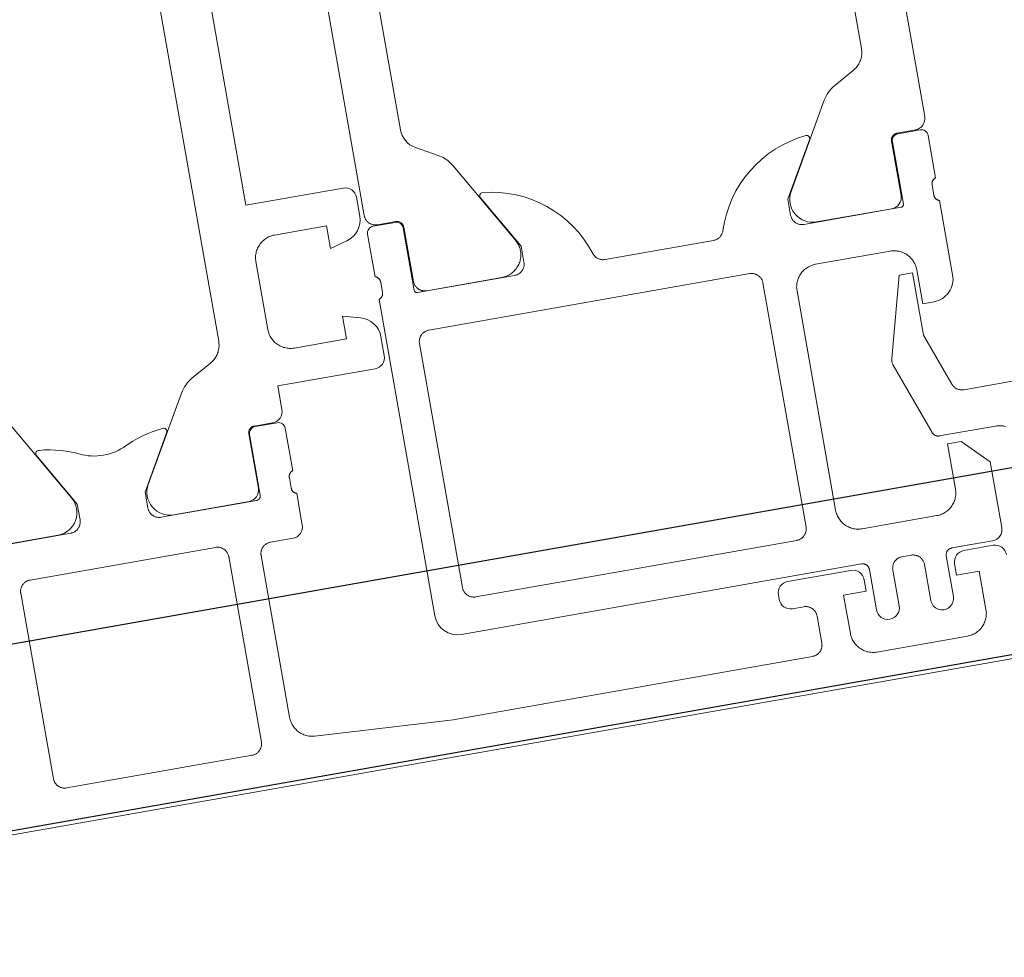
# Model space of a CAD drawing. Header units: metres. Extents: x 63115 to 703450, y -261936 to -53969.
# Tile 84 of 256: x 164026 to 164069, y -144009 to -143968. Entities that reach past the tile are written whole.
import ezdxf

# ---------------------------------------------------------------- set-up
doc = ezdxf.new("R2010")
doc.units = ezdxf.units.M
doc.layers.add('_01Hulplijnen', color=6, linetype='Continuous', plot=False)
for name, color, linetype in [('_02Binnenwanden', 2, 'Continuous'), ('_03-PROJECTION', 1, 'Continuous'), ('LAYER98', 7, 'Continuous')]:
    doc.layers.add(name, color=color, linetype=linetype)

# ---------------------------------------------------------------- blocks, each defined once
blk = doc.blocks.new('ruit_950x8')
at = {"layer": '_01Hulplijnen'}
blk.add_lwpolyline([(0, 0), (950, 0), (950, 8), (0, 8)], close=True, dxfattribs=at)
blk = doc.blocks.new('schuco ruit')
at = {"layer": 'LAYER98', "color": 7, "linetype": 'Continuous', "lineweight": 9}
for points in [[(49.85, 18.91), (49.85, 43.99)], [(74.65, 18.91), (74.65, 43.99)], [(52.05, 40.586), (52.05, 22.314)], [(72.45, 40.586), (72.45, 22.314)], [(49.15, 20.25), (44.85, 20.25), (44.85, 36.29)], [(42.651, 32.886), (42.65, 14.615)], [(72.45, 22.314), (72.449, 22.261), (72.444, 22.209), (72.437, 22.156), (72.427, 22.104), (72.415, 22.053), (72.4, 22.002), (72.382, 21.952), (72.362, 21.903), (72.338, 21.855), (72.313, 21.809), (72.285, 21.764), (72.254, 21.721), (72.222, 21.679), (72.187, 21.639), (72.151, 21.601), (72.112, 21.565), (72.071, 21.531), (72.029, 21.499), (71.985, 21.469), (71.939, 21.442)], [(52.56, 21.442), (53.474, 20.929)], [(71.939, 21.442), (71.026, 20.929)], [(53.474, 20.929), (53.543, 20.888), (53.61, 20.844), (53.674, 20.795), (53.736, 20.743), (53.794, 20.688), (53.85, 20.631), (53.902, 20.57), (53.952, 20.506), (53.997, 20.44), (54.039, 20.372)], [(54.039, 20.372), (56.153, 16.71)], [(70.46, 20.372), (68.347, 16.71)], [(49.65, 18.919), (49.65, 19.75)], [(50.35, 18.41), (50.323, 18.411), (50.295, 18.413), (50.269, 18.417), (50.243, 18.422), (50.216, 18.428), (50.19, 18.436), (50.165, 18.446), (50.14, 18.456), (50.116, 18.468), (50.092, 18.482), (50.069, 18.496), (50.047, 18.512), (50.026, 18.529), (50.006, 18.547), (49.987, 18.566), (49.969, 18.586), (49.952, 18.607), (49.936, 18.629), (49.921, 18.652), (49.908, 18.676), (49.896, 18.7), (49.885, 18.725), (49.876, 18.75), (49.868, 18.776), (49.862, 18.802), (49.856, 18.829), (49.853, 18.856), (49.85, 18.883), (49.85, 18.91)], [(44.85, 17.75), (44.851, 17.804), (44.856, 17.858), (44.863, 17.912), (44.874, 17.965), (44.886, 18.018), (44.902, 18.069), (44.92, 18.12), (44.942, 18.17), (44.966, 18.219), (44.993, 18.266), (45.022, 18.311), (45.053, 18.355), (45.087, 18.397), (45.124, 18.438), (45.162, 18.476), (45.203, 18.512), (45.245, 18.546), (45.289, 18.578), (45.334, 18.607), (45.381, 18.634), (45.43, 18.658), (45.48, 18.679), (45.531, 18.698), (45.583, 18.714), (45.635, 18.727), (45.688, 18.737), (45.742, 18.744), (45.795, 18.749), (45.85, 18.75)], [(45.85, 18.75), (48.15, 18.75), (48.15, 17.75), (48.908, 17.953)], [(54.968, 18.793), (56.35, 16.4), (56.35, 15.7)], [(68.15, 15.7), (68.15, 16.4), (69.532, 18.793)], [(49.85, 18.08), (49.85, 16.2)], [(51.129, 18.38), (50.15, 18.38)], [(51.161, 18.41), (50.35, 18.41)], [(51.43, 15.32), (51.43, 18.08)], [(51.459, 15.71), (51.46, 18.11)], [(73.04, 18.11), (73.04, 18.126), (73.042, 18.142), (73.043, 18.158), (73.046, 18.175), (73.05, 18.19), (73.055, 18.206), (73.061, 18.221), (73.067, 18.236), (73.075, 18.25), (73.083, 18.265), (73.091, 18.278), (73.101, 18.292), (73.111, 18.304), (73.122, 18.316), (73.133, 18.328), (73.145, 18.339), (73.158, 18.349), (73.171, 18.358), (73.185, 18.367), (73.199, 18.375), (73.213, 18.382), (73.228, 18.389), (73.244, 18.394), (73.259, 18.399), (73.275, 18.403), (73.291, 18.406), (73.307, 18.408), (73.324, 18.41), (73.339, 18.41)], [(73.04, 15.71), (73.04, 18.11)], [(73.07, 18.08), (73.07, 15.32)], [(73.339, 18.41), (74.15, 18.41)], [(74.35, 18.38), (73.37, 18.38)], [(74.65, 16.2), (74.65, 18.08)], [(44.85, 14.75), (44.85, 17.75)], [(56.153, 16.71), (56.178, 16.663), (56.202, 16.614), (56.222, 16.565), (56.24, 16.514), (56.254, 16.462), (56.267, 16.41), (56.276, 16.357), (56.283, 16.304), (56.286, 16.25), (56.287, 16.197), (56.285, 16.143), (56.28, 16.089), (56.272, 16.036), (56.261, 15.984), (56.248, 15.932), (56.231, 15.881), (56.212, 15.83), (56.19, 15.781), (56.166, 15.733), (56.139, 15.687), (56.11, 15.642), (56.079, 15.599), (56.044, 15.557), (56.008, 15.517), (55.97, 15.479), (55.929, 15.444), (55.887, 15.411), (55.844, 15.379), (55.798, 15.351), (55.751, 15.324), (55.704, 15.301), (55.654, 15.28), (55.604, 15.261), (55.552, 15.246), (55.5, 15.233), (55.448, 15.223), (55.394, 15.216), (55.34, 15.211), (55.287, 15.21)], [(49.85, 16.2), (49.865, 16.195), (49.878, 16.19), (49.892, 16.184), (49.906, 16.177), (49.918, 16.169), (49.931, 16.161), (49.944, 16.152), (49.956, 16.142), (49.966, 16.132), (49.977, 16.121), (49.987, 16.109), (49.996, 16.097), (50.004, 16.085), (50.012, 16.072), (50.02, 16.059), (50.026, 16.045), (50.032, 16.031), (50.037, 16.016), (50.042, 16.002), (50.044, 15.987), (50.047, 15.972), (50.048, 15.957), (50.049, 15.942), (50.05, 15.927)], [(50.05, 15.927), (50.05, 15.473)], [(74.45, 15.927), (74.45, 15.942), (74.451, 15.957), (74.453, 15.972), (74.456, 15.987), (74.458, 16.002), (74.462, 16.016), (74.467, 16.031), (74.473, 16.045), (74.48, 16.059), (74.487, 16.072), (74.495, 16.085), (74.503, 16.097), (74.513, 16.109), (74.523, 16.121), (74.534, 16.132), (74.544, 16.142), (74.556, 16.152), (74.568, 16.161), (74.581, 16.169), (74.594, 16.177), (74.608, 16.184), (74.622, 16.19), (74.635, 16.195), (74.65, 16.2)], [(74.45, 15.473), (74.45, 15.927)], [(50.05, 15.473), (50.049, 15.458), (50.048, 15.443), (50.047, 15.428), (50.044, 15.413), (50.042, 15.398), (50.037, 15.384), (50.032, 15.369), (50.026, 15.355), (50.02, 15.342), (50.012, 15.328), (50.004, 15.315), (49.996, 15.303), (49.987, 15.291), (49.977, 15.279), (49.966, 15.268), (49.956, 15.258), (49.944, 15.248), (49.931, 15.239), (49.918, 15.231), (49.906, 15.223), (49.892, 15.216), (49.878, 15.21), (49.865, 15.205), (49.85, 15.2)], [(51.959, 15.21), (51.933, 15.211), (51.906, 15.213), (51.879, 15.217), (51.852, 15.222), (51.826, 15.228), (51.8, 15.236), (51.775, 15.246), (51.75, 15.256), (51.726, 15.268), (51.702, 15.281), (51.679, 15.296), (51.658, 15.312), (51.636, 15.329), (51.616, 15.347), (51.597, 15.366), (51.579, 15.386), (51.562, 15.407), (51.546, 15.429), (51.532, 15.452), (51.518, 15.476), (51.506, 15.5), (51.496, 15.525), (51.486, 15.55), (51.478, 15.576), (51.471, 15.603), (51.466, 15.629), (51.462, 15.656), (51.46, 15.683), (51.459, 15.71)], [(56.35, 15.7), (56.349, 15.673), (56.347, 15.646), (56.343, 15.619), (56.338, 15.593), (56.332, 15.566), (56.324, 15.54), (56.314, 15.515), (56.303, 15.49), (56.292, 15.466), (56.278, 15.442), (56.264, 15.419), (56.248, 15.397), (56.231, 15.376), (56.212, 15.356), (56.194, 15.337), (56.173, 15.319), (56.153, 15.302), (56.13, 15.286), (56.108, 15.271), (56.084, 15.258), (56.06, 15.246), (56.035, 15.236), (56.009, 15.226), (55.984, 15.218), (55.958, 15.212), (55.931, 15.207), (55.904, 15.203), (55.876, 15.201), (55.85, 15.2)], [(59.85, 15.2), (59.823, 15.201), (59.795, 15.203), (59.768, 15.207), (59.741, 15.212), (59.714, 15.219), (59.688, 15.227), (59.663, 15.236), (59.637, 15.247), (59.613, 15.26), (59.589, 15.273), (59.566, 15.288), (59.544, 15.304), (59.523, 15.322), (59.502, 15.34), (59.484, 15.36), (59.465, 15.38), (59.449, 15.402), (59.433, 15.424), (59.418, 15.448), (59.405, 15.472), (59.393, 15.496), (59.382, 15.522), (59.374, 15.548)], [(65.126, 15.548), (65.117, 15.522), (65.107, 15.496), (65.094, 15.472), (65.082, 15.448), (65.067, 15.424), (65.051, 15.402), (65.035, 15.38), (65.016, 15.36), (64.997, 15.34), (64.977, 15.322), (64.956, 15.304), (64.933, 15.288), (64.911, 15.273), (64.886, 15.26), (64.862, 15.247), (64.837, 15.236), (64.811, 15.227), (64.786, 15.219), (64.758, 15.212), (64.732, 15.207), (64.705, 15.203), (64.677, 15.201), (64.65, 15.2)], [(68.65, 15.2), (68.623, 15.201), (68.596, 15.203), (68.569, 15.207), (68.542, 15.212), (68.516, 15.218), (68.49, 15.226), (68.464, 15.236), (68.44, 15.246), (68.416, 15.258), (68.392, 15.271), (68.37, 15.286), (68.347, 15.302), (68.326, 15.319), (68.306, 15.337), (68.287, 15.356), (68.269, 15.376), (68.251, 15.397), (68.236, 15.419), (68.221, 15.442), (68.208, 15.466), (68.196, 15.49), (68.185, 15.515), (68.176, 15.54), (68.168, 15.566), (68.162, 15.593), (68.157, 15.619), (68.153, 15.646), (68.151, 15.673), (68.15, 15.7)], [(74.65, 15.2), (74.635, 15.205), (74.622, 15.21), (74.608, 15.216), (74.594, 15.223), (74.581, 15.231), (74.568, 15.239), (74.556, 15.248), (74.544, 15.258), (74.534, 15.268), (74.523, 15.279), (74.513, 15.291), (74.503, 15.303), (74.495, 15.315), (74.487, 15.328), (74.48, 15.342), (74.473, 15.355), (74.467, 15.369), (74.462, 15.384), (74.458, 15.398), (74.456, 15.413), (74.453, 15.428), (74.451, 15.443), (74.45, 15.458), (74.45, 15.473)], [(49.85, 15.2), (49.85, 1.2)], [(51.55, 15.2), (51.543, 15.2), (51.537, 15.201), (51.531, 15.202), (51.524, 15.203), (51.518, 15.204), (51.511, 15.206), (51.505, 15.208), (51.5, 15.211), (51.494, 15.214), (51.488, 15.217), (51.483, 15.221), (51.477, 15.224), (51.472, 15.229), (51.467, 15.233), (51.462, 15.238), (51.458, 15.242), (51.455, 15.247), (51.451, 15.253), (51.447, 15.258), (51.444, 15.264), (51.441, 15.27), (51.438, 15.276), (51.436, 15.282), (51.434, 15.288), (51.433, 15.294), (51.431, 15.301), (51.43, 15.307), (51.43, 15.313), (51.43, 15.32)], [(55.85, 15.2), (51.55, 15.2)], [(55.287, 15.21), (51.959, 15.21)], [(64.65, 15.2), (59.85, 15.2)], [(72.95, 15.2), (68.65, 15.2)], [(69.212, 15.21), (72.54, 15.21)], [(73.07, 15.32), (73.07, 15.313), (73.069, 15.307), (73.068, 15.301), (73.067, 15.294), (73.066, 15.288), (73.064, 15.282), (73.061, 15.276), (73.059, 15.27), (73.056, 15.264), (73.052, 15.258), (73.049, 15.253), (73.045, 15.247), (73.042, 15.242), (73.037, 15.238), (73.033, 15.233), (73.028, 15.229), (73.023, 15.224), (73.017, 15.221), (73.012, 15.217), (73.006, 15.214), (73, 15.211), (72.995, 15.208), (72.988, 15.206), (72.982, 15.204), (72.976, 15.203), (72.969, 15.202), (72.962, 15.201), (72.957, 15.2), (72.95, 15.2)], [(74.65, 11.906), (74.65, 15.2)], [(42.65, 14.615), (42.648, 14.562), (42.644, 14.509), (42.637, 14.456), (42.627, 14.404), (42.615, 14.353), (42.6, 14.302), (42.582, 14.252), (42.561, 14.203), (42.539, 14.156), (42.513, 14.109), (42.485, 14.064), (42.455, 14.021), (42.422, 13.979), (42.387, 13.939), (42.35, 13.901), (42.312, 13.865), (42.271, 13.831), (42.229, 13.799), (42.185, 13.77), (42.139, 13.743)], [(45.85, 13.75), (45.795, 13.751), (45.742, 13.756), (45.688, 13.763), (45.635, 13.773), (45.583, 13.787), (45.531, 13.802), (45.48, 13.821), (45.43, 13.843), (45.381, 13.866), (45.334, 13.893), (45.289, 13.922), (45.245, 13.954), (45.203, 13.988), (45.162, 14.024), (45.124, 14.062), (45.087, 14.103), (45.053, 14.145), (45.022, 14.189), (44.993, 14.235), (44.966, 14.282), (44.942, 14.33), (44.92, 14.38), (44.902, 14.431), (44.886, 14.482), (44.874, 14.535), (44.863, 14.588), (44.856, 14.642), (44.851, 14.696), (44.85, 14.75)], [(48.908, 14.547), (48.15, 14.75), (48.15, 13.75), (45.85, 13.75)], [(42.139, 13.743), (41.225, 13.23)], [(49.65, 12.75), (49.65, 13.581)], [(51.25, 13), (51.25, 13.027), (51.252, 13.054), (51.256, 13.081), (51.261, 13.108), (51.268, 13.134), (51.276, 13.16), (51.286, 13.186), (51.296, 13.21), (51.308, 13.235), (51.322, 13.258), (51.336, 13.281), (51.352, 13.303), (51.369, 13.324), (51.387, 13.344), (51.406, 13.363), (51.426, 13.382), (51.448, 13.398), (51.469, 13.414), (51.492, 13.429), (51.516, 13.442), (51.54, 13.454), (51.565, 13.465), (51.59, 13.474), (51.616, 13.482), (51.642, 13.489), (51.669, 13.494), (51.696, 13.498), (51.723, 13.5), (51.75, 13.5)], [(51.75, 13.5), (65.95, 13.5)], [(65.95, 13.5), (65.977, 13.5), (66.004, 13.498), (66.031, 13.494), (66.057, 13.489), (66.083, 13.482), (66.11, 13.474), (66.135, 13.465), (66.16, 13.454), (66.184, 13.442), (66.208, 13.429), (66.23, 13.414), (66.252, 13.398), (66.274, 13.382), (66.293, 13.363), (66.313, 13.344), (66.331, 13.324), (66.348, 13.303), (66.364, 13.281), (66.378, 13.258), (66.392, 13.235), (66.404, 13.21), (66.415, 13.186), (66.423, 13.16), (66.431, 13.134), (66.438, 13.108), (66.443, 13.081), (66.447, 13.054), (66.449, 13.027), (66.45, 13)], [(67.85, 12.4), (67.851, 12.455), (67.856, 12.509), (67.863, 12.562), (67.874, 12.615), (67.886, 12.668), (67.902, 12.72), (67.92, 12.771), (67.942, 12.82), (67.966, 12.869), (67.993, 12.916), (68.022, 12.962), (68.054, 13.006), (68.087, 13.048), (68.124, 13.088), (68.163, 13.126), (68.203, 13.163), (68.245, 13.197), (68.289, 13.228), (68.334, 13.257), (68.381, 13.284), (68.43, 13.308), (68.48, 13.329), (68.531, 13.348), (68.583, 13.364), (68.635, 13.377), (68.688, 13.387), (68.742, 13.395), (68.795, 13.399), (68.85, 13.4)], [(68.85, 13.4), (72.15, 13.4)], [(72.15, 13.4), (72.204, 13.399), (72.258, 13.395), (72.312, 13.387), (72.365, 13.377), (72.417, 13.364), (72.469, 13.348), (72.52, 13.329), (72.57, 13.308), (72.619, 13.284), (72.666, 13.257), (72.711, 13.228), (72.755, 13.197), (72.797, 13.163), (72.837, 13.126), (72.875, 13.088), (72.912, 13.048), (72.946, 13.006), (72.978, 12.962), (73.006, 12.916), (73.034, 12.869), (73.057, 12.82), (73.079, 12.771), (73.097, 12.72), (73.114, 12.668), (73.126, 12.615), (73.136, 12.562), (73.144, 12.509), (73.148, 12.455), (73.15, 12.4)], [(51.25, 2.2), (51.25, 13)], [(66.45, 13), (66.45, 2.2)], [(35.153, 9.01), (33.039, 12.672)], [(40.661, 12.672), (38.546, 9.01)], [(44.85, 11.21), (44.85, 12.25), (49.15, 12.25)], [(67.85, 2.7), (67.85, 12.4)], [(71.407, 8.78), (72.35, 12.3), (72.95, 12.3), (72.95, 9.539), (73.791, 7.229)], [(73.15, 12.4), (73.15, 10.9), (73.65, 10.9)], [(33.961, 11.104), (35.35, 8.7), (35.35, 8)], [(37.769, 10.783), (37.643, 10.735), (37.514, 10.694), (37.384, 10.66), (37.252, 10.634), (37.119, 10.615), (36.985, 10.604), (36.85, 10.6), (36.715, 10.604), (36.581, 10.615), (36.448, 10.634), (36.316, 10.66), (36.185, 10.694), (36.057, 10.735), (35.931, 10.783)], [(38.35, 8), (38.35, 8.7), (39.738, 11.104)], [(43.24, 10.41), (43.24, 10.426), (43.241, 10.442), (43.244, 10.458), (43.247, 10.475), (43.25, 10.49), (43.255, 10.506), (43.26, 10.521), (43.267, 10.536), (43.274, 10.551), (43.283, 10.565), (43.291, 10.578), (43.3, 10.592), (43.311, 10.604), (43.322, 10.616), (43.333, 10.628), (43.345, 10.639), (43.358, 10.649), (43.371, 10.658), (43.384, 10.667), (43.399, 10.675), (43.414, 10.682), (43.428, 10.689), (43.444, 10.694), (43.459, 10.699), (43.475, 10.703), (43.491, 10.706), (43.507, 10.708), (43.523, 10.71), (43.54, 10.71)], [(43.24, 8.01), (43.24, 10.41)], [(43.27, 10.38), (43.27, 7.7)], [(43.54, 10.71), (44.35, 10.71)], [(44.55, 10.68), (43.57, 10.68)], [(44.85, 8.5), (44.85, 10.38)], [(71.419, 8.479), (71.411, 8.506), (71.404, 8.533), (71.398, 8.56), (71.393, 8.587), (71.391, 8.615), (71.389, 8.643), (71.39, 8.67), (71.392, 8.698), (71.395, 8.726), (71.4, 8.753), (71.407, 8.78)], [(44.65, 8.227), (44.65, 8.242), (44.651, 8.257), (44.653, 8.272), (44.655, 8.287), (44.659, 8.302), (44.663, 8.316), (44.667, 8.331), (44.673, 8.345), (44.68, 8.358), (44.687, 8.372), (44.695, 8.385), (44.704, 8.397), (44.713, 8.409), (44.723, 8.421), (44.733, 8.432), (44.745, 8.442), (44.756, 8.452), (44.768, 8.461), (44.781, 8.469), (44.794, 8.477), (44.807, 8.484), (44.821, 8.49), (44.835, 8.495), (44.85, 8.5)], [(44.65, 7.773), (44.65, 8.227)], [(72.578, 5.297), (71.419, 8.479)], [(35.35, 8), (35.349, 7.973), (35.347, 7.946), (35.343, 7.919), (35.338, 7.893), (35.332, 7.866), (35.324, 7.84), (35.314, 7.815), (35.303, 7.79), (35.292, 7.766), (35.278, 7.742), (35.263, 7.719), (35.248, 7.698), (35.231, 7.676), (35.212, 7.656), (35.194, 7.637), (35.173, 7.619), (35.153, 7.602), (35.13, 7.586), (35.108, 7.572), (35.084, 7.558), (35.06, 7.546), (35.035, 7.535), (35.009, 7.526), (34.984, 7.518), (34.958, 7.512), (34.931, 7.507), (34.904, 7.503), (34.876, 7.501), (34.85, 7.5)], [(38.85, 7.5), (38.823, 7.501), (38.795, 7.503), (38.769, 7.507), (38.743, 7.512), (38.716, 7.518), (38.69, 7.526), (38.665, 7.535), (38.64, 7.546), (38.616, 7.558), (38.592, 7.572), (38.569, 7.586), (38.547, 7.602), (38.526, 7.619), (38.506, 7.637), (38.487, 7.656), (38.469, 7.676), (38.452, 7.698), (38.436, 7.719), (38.421, 7.742), (38.408, 7.766), (38.396, 7.79), (38.385, 7.815), (38.376, 7.84), (38.368, 7.866), (38.362, 7.893), (38.356, 7.919), (38.353, 7.946), (38.35, 7.973), (38.35, 8)], [(44.85, 7.5), (44.835, 7.505), (44.821, 7.51), (44.807, 7.516), (44.794, 7.523), (44.781, 7.531), (44.768, 7.539), (44.756, 7.548), (44.745, 7.558), (44.733, 7.568), (44.723, 7.579), (44.713, 7.591), (44.704, 7.603), (44.695, 7.615), (44.687, 7.628), (44.68, 7.642), (44.673, 7.655), (44.667, 7.669), (44.663, 7.684), (44.659, 7.698), (44.655, 7.713), (44.653, 7.728), (44.651, 7.743), (44.65, 7.758), (44.65, 7.773)], [(34.85, 7.5), (30.629, 7.5)], [(30.96, 7.51), (34.288, 7.51)], [(43.07, 7.5), (38.85, 7.5)], [(39.413, 7.51), (42.74, 7.51)], [(43.27, 7.7), (43.27, 7.689), (43.269, 7.678), (43.267, 7.668), (43.265, 7.657), (43.262, 7.646), (43.259, 7.636), (43.255, 7.626), (43.251, 7.616), (43.247, 7.606), (43.242, 7.597), (43.236, 7.588), (43.229, 7.579), (43.222, 7.571), (43.215, 7.562), (43.208, 7.555), (43.2, 7.548), (43.191, 7.541), (43.182, 7.534), (43.173, 7.529), (43.164, 7.523), (43.154, 7.519), (43.144, 7.514), (43.133, 7.51), (43.124, 7.507), (43.113, 7.505), (43.102, 7.503), (43.091, 7.501), (43.081, 7.5), (43.07, 7.5)], [(44.85, 6.1), (44.85, 7.5)], [(73.791, 7.229), (73.8, 7.204), (73.811, 7.18), (73.824, 7.156), (73.837, 7.134), (73.852, 7.112), (73.868, 7.09), (73.885, 7.07), (73.903, 7.05), (73.922, 7.032), (73.942, 7.014), (73.962, 6.998), (73.985, 6.983), (74.007, 6.969), (74.031, 6.956), (74.054, 6.944), (74.079, 6.934), (74.104, 6.925), (74.129, 6.917), (74.155, 6.911), (74.181, 6.906), (74.208, 6.903), (74.234, 6.901), (74.26, 6.9)], [(74.26, 6.9), (76.65, 6.9)], [(32.25, 5.3), (32.25, 5.327), (32.252, 5.354), (32.256, 5.381), (32.261, 5.407), (32.268, 5.434), (32.276, 5.46), (32.286, 5.485), (32.296, 5.51), (32.308, 5.534), (32.322, 5.558), (32.336, 5.581), (32.352, 5.603), (32.369, 5.624), (32.387, 5.644), (32.406, 5.663), (32.426, 5.681), (32.448, 5.698), (32.469, 5.714), (32.492, 5.729), (32.516, 5.742), (32.54, 5.754), (32.565, 5.764), (32.59, 5.774), (32.616, 5.782), (32.642, 5.788), (32.669, 5.793), (32.696, 5.797), (32.723, 5.799), (32.75, 5.8)], [(32.75, 5.8), (40.95, 5.8)], [(40.95, 5.8), (40.977, 5.799), (41.003, 5.797), (41.031, 5.793), (41.057, 5.788), (41.083, 5.782), (41.11, 5.774), (41.135, 5.764), (41.16, 5.754), (41.184, 5.742), (41.208, 5.729), (41.23, 5.714), (41.252, 5.698), (41.274, 5.681), (41.293, 5.663), (41.313, 5.644), (41.331, 5.624), (41.348, 5.603), (41.364, 5.581), (41.378, 5.558), (41.391, 5.534), (41.404, 5.51), (41.415, 5.485), (41.423, 5.46), (41.431, 5.434), (41.438, 5.407), (41.443, 5.381), (41.447, 5.354), (41.449, 5.327), (41.45, 5.3)], [(42.85, 5.1), (42.85, 5.127), (42.853, 5.154), (42.856, 5.181), (42.862, 5.208), (42.868, 5.234), (42.876, 5.26), (42.885, 5.285), (42.896, 5.31), (42.908, 5.334), (42.921, 5.358), (42.936, 5.381), (42.952, 5.403), (42.969, 5.424), (42.987, 5.444), (43.006, 5.463), (43.026, 5.481), (43.047, 5.498), (43.069, 5.514), (43.092, 5.528), (43.116, 5.542), (43.14, 5.554), (43.165, 5.564), (43.19, 5.574), (43.216, 5.582), (43.243, 5.588), (43.269, 5.594), (43.295, 5.597), (43.323, 5.599), (43.35, 5.6)], [(43.35, 5.6), (44.35, 5.6)], [(32.25, -2.9), (32.25, 5.3)], [(41.45, 5.3), (41.45, -2.9)], [(72.86, 5.1), (72.843, 5.1), (72.828, 5.102), (72.812, 5.104), (72.796, 5.106), (72.781, 5.11), (72.766, 5.115), (72.75, 5.12), (72.736, 5.126), (72.721, 5.134), (72.708, 5.141), (72.694, 5.15), (72.681, 5.159), (72.668, 5.168), (72.657, 5.179), (72.645, 5.19), (72.634, 5.202), (72.625, 5.214), (72.615, 5.227), (72.606, 5.24), (72.597, 5.254), (72.59, 5.268), (72.583, 5.282), (72.578, 5.297)], [(42.85, -2.055), (42.85, 5.1)], [(75.35, 5.1), (72.86, 5.1)], [(75.77, 5.008), (75.72, 5.029), (75.669, 5.048), (75.618, 5.063), (75.565, 5.077), (75.511, 5.087), (75.458, 5.094), (75.404, 5.099), (75.35, 5.1)], [(74.85, 0.7), (74.85, 3.6), (73.75, 4.7), (73.15, 4.7), (73.15, 2.7)], [(68.85, 1.7), (68.795, 1.702), (68.742, 1.706), (68.688, 1.714), (68.635, 1.724), (68.583, 1.737), (68.531, 1.753), (68.48, 1.771), (68.43, 1.793), (68.381, 1.817), (68.334, 1.844), (68.289, 1.873), (68.245, 1.904), (68.203, 1.938), (68.163, 1.974), (68.124, 2.013), (68.087, 2.053), (68.054, 2.095), (68.022, 2.139), (67.993, 2.185), (67.966, 2.232), (67.942, 2.281), (67.92, 2.33), (67.902, 2.381), (67.886, 2.433), (67.874, 2.485), (67.863, 2.539), (67.856, 2.592), (67.851, 2.646), (67.85, 2.7)], [(73.15, 2.7), (73.148, 2.646), (73.144, 2.592), (73.136, 2.539), (73.126, 2.485), (73.114, 2.433), (73.097, 2.381), (73.079, 2.33), (73.057, 2.281), (73.034, 2.232), (73.006, 2.185), (72.977, 2.139), (72.946, 2.095), (72.912, 2.053), (72.875, 2.013), (72.837, 1.975), (72.797, 1.938), (72.755, 1.905), (72.71, 1.873), (72.666, 1.844), (72.619, 1.817), (72.57, 1.793), (72.52, 1.771), (72.469, 1.753), (72.417, 1.737), (72.365, 1.724), (72.312, 1.714), (72.258, 1.706), (72.204, 1.702), (72.15, 1.7)], [(51.75, 1.7), (51.723, 1.701), (51.696, 1.703), (51.669, 1.707), (51.642, 1.712), (51.616, 1.719), (51.59, 1.727), (51.565, 1.736), (51.54, 1.747), (51.516, 1.759), (51.492, 1.772), (51.469, 1.787), (51.448, 1.802), (51.426, 1.819), (51.406, 1.837), (51.387, 1.856), (51.369, 1.877), (51.352, 1.898), (51.336, 1.92), (51.322, 1.943), (51.308, 1.966), (51.296, 1.99), (51.286, 2.015), (51.276, 2.041), (51.268, 2.067), (51.261, 2.093), (51.256, 2.119), (51.252, 2.146), (51.25, 2.173), (51.25, 2.2)], [(66.45, 2.2), (66.449, 2.173), (66.447, 2.146), (66.443, 2.12), (66.438, 2.093), (66.431, 2.067), (66.423, 2.041), (66.415, 2.015), (66.404, 1.99), (66.392, 1.966), (66.378, 1.943), (66.364, 1.92), (66.348, 1.898), (66.331, 1.877), (66.313, 1.856), (66.293, 1.837), (66.274, 1.819), (66.252, 1.802), (66.23, 1.787), (66.208, 1.772), (66.184, 1.759), (66.16, 1.747), (66.135, 1.736), (66.11, 1.727), (66.083, 1.719), (66.057, 1.712), (66.031, 1.707), (66.004, 1.703), (65.977, 1.701), (65.95, 1.7)], [(65.95, 1.7), (51.75, 1.7)], [(72.15, 1.7), (68.85, 1.7)], [(50.85, 0.2), (68.55, 0.2)], [(68.05, 0), (65.25, 0)], [(68.55, 0.2), (68.567, 0.199), (68.583, 0.198), (68.599, 0.196), (68.615, 0.193), (68.63, 0.189), (68.646, 0.184), (68.662, 0.179), (68.676, 0.172), (68.691, 0.165), (68.706, 0.157), (68.719, 0.148), (68.732, 0.139), (68.745, 0.129), (68.757, 0.118), (68.768, 0.106), (68.779, 0.094), (68.79, 0.082), (68.799, 0.068), (68.807, 0.055), (68.816, 0.041), (68.823, 0.026), (68.83, 0.011), (68.834, -0.004), (68.839, -0.02), (68.843, -0.035), (68.846, -0.052), (68.849, -0.068), (68.85, -0.084), (68.85, -0.1)], [(69.851, -0.3), (69.851, -0.273), (69.854, -0.246), (69.857, -0.219), (69.863, -0.193), (69.869, -0.166), (69.876, -0.14), (69.886, -0.115), (69.897, -0.09), (69.909, -0.066), (69.922, -0.042), (69.937, -0.02), (69.953, 0.003), (69.969, 0.024), (69.988, 0.044), (70.007, 0.063), (70.027, 0.081), (70.048, 0.098), (70.07, 0.114), (70.093, 0.128), (70.117, 0.142), (70.141, 0.154), (70.166, 0.165), (70.191, 0.174), (70.217, 0.182), (70.244, 0.188), (70.27, 0.193), (70.296, 0.197), (70.324, 0.199), (70.351, 0.2)], [(70.351, 0.2), (70.75, 0.2)], [(70.75, 0.2), (70.778, 0.199), (70.805, 0.197), (70.832, 0.193), (70.858, 0.188), (70.884, 0.182), (70.911, 0.174), (70.936, 0.165), (70.96, 0.154), (70.985, 0.142), (71.008, 0.128), (71.032, 0.114), (71.053, 0.098), (71.075, 0.081), (71.094, 0.063), (71.114, 0.044), (71.131, 0.024), (71.149, 0.003), (71.165, -0.02), (71.179, -0.042), (71.193, -0.066), (71.205, -0.09), (71.215, -0.115), (71.224, -0.14), (71.233, -0.166), (71.239, -0.193), (71.244, -0.219), (71.248, -0.246), (71.25, -0.273), (71.25, -0.3)], [(72.25, -0.1), (72.25, -0.084), (72.252, -0.068), (72.254, -0.052), (72.257, -0.035), (72.261, -0.02), (72.266, -0.004), (72.272, 0.011), (72.278, 0.026), (72.286, 0.041), (72.293, 0.055), (72.302, 0.068), (72.312, 0.082), (72.322, 0.094), (72.333, 0.106), (72.344, 0.118), (72.356, 0.129), (72.369, 0.139), (72.382, 0.148), (72.396, 0.157), (72.41, 0.165), (72.424, 0.172), (72.44, 0.179), (72.455, 0.184), (72.47, 0.189), (72.486, 0.193), (72.502, 0.196), (72.518, 0.198), (72.535, 0.199), (72.55, 0.2)], [(72.55, 0.2), (74.35, 0.2)], [(74.35, 0), (73.05, 0)], [(68.85, -0.1), (68.851, -1.89)], [(69.851, -1.89), (69.851, -0.3)], [(71.25, -0.3), (71.25, -1.89)], [(72.25, -1.89), (72.25, -0.1)], [(64.75, -0.5), (64.75, -0.7)], [(67.55, -2.7), (67.55, -1), (68.55, -1), (68.55, -0.5)], [(72.55, -0.5), (72.55, -1), (73.55, -1), (73.55, -2.7)], [(65.25, -1.2), (65.75, -1.2)], [(65.75, -1.2), (65.777, -1.201), (65.804, -1.203), (65.831, -1.207), (65.857, -1.212), (65.883, -1.218), (65.91, -1.226), (65.935, -1.236), (65.959, -1.246), (65.984, -1.258), (66.007, -1.271), (66.031, -1.286), (66.052, -1.302), (66.074, -1.319), (66.093, -1.337), (66.113, -1.356), (66.131, -1.376), (66.148, -1.397), (66.164, -1.419), (66.178, -1.442), (66.192, -1.466), (66.204, -1.49), (66.214, -1.515), (66.224, -1.54), (66.232, -1.566), (66.238, -1.593), (66.244, -1.619), (66.247, -1.646), (66.25, -1.673), (66.25, -1.7)], [(66.25, -1.7), (66.25, -2.9)], [(43.792, -3.054), (43.739, -3.049), (43.685, -3.042), (43.632, -3.031), (43.58, -3.018), (43.528, -3.002), (43.478, -2.984), (43.428, -2.962), (43.379, -2.938), (43.333, -2.911), (43.287, -2.882), (43.244, -2.851), (43.202, -2.817), (43.161, -2.781), (43.123, -2.742), (43.086, -2.702), (43.053, -2.66), (43.022, -2.616), (42.993, -2.57), (42.966, -2.523), (42.942, -2.475), (42.92, -2.425), (42.902, -2.374), (42.886, -2.323), (42.874, -2.27), (42.863, -2.217), (42.856, -2.163), (42.851, -2.11), (42.85, -2.055)], [(32.75, -3.4), (32.723, -3.399), (32.696, -3.397), (32.669, -3.393), (32.642, -3.388), (32.616, -3.382), (32.59, -3.374), (32.565, -3.365), (32.54, -3.354), (32.516, -3.342), (32.492, -3.328), (32.469, -3.314), (32.448, -3.298), (32.426, -3.281), (32.406, -3.263), (32.387, -3.244), (32.369, -3.224), (32.352, -3.203), (32.336, -3.181), (32.322, -3.158), (32.308, -3.134), (32.296, -3.11), (32.286, -3.085), (32.276, -3.06), (32.268, -3.034), (32.261, -3.008), (32.256, -2.981), (32.252, -2.954), (32.25, -2.927), (32.25, -2.9)], [(41.45, -2.9), (41.449, -2.927), (41.447, -2.954), (41.443, -2.981), (41.438, -3.008), (41.431, -3.034), (41.423, -3.06), (41.415, -3.085), (41.404, -3.11), (41.391, -3.134), (41.378, -3.158), (41.364, -3.181), (41.348, -3.203), (41.331, -3.224), (41.313, -3.244), (41.293, -3.263), (41.274, -3.281), (41.252, -3.298), (41.23, -3.314), (41.208, -3.328), (41.184, -3.342), (41.16, -3.354), (41.135, -3.365), (41.11, -3.374), (41.083, -3.382), (41.057, -3.388), (41.031, -3.393), (41.003, -3.397), (40.977, -3.399), (40.95, -3.4)], [(66.25, -2.9), (66.25, -2.927), (66.247, -2.954), (66.244, -2.981), (66.238, -3.008), (66.232, -3.034), (66.224, -3.06), (66.214, -3.085), (66.204, -3.11), (66.192, -3.134), (66.178, -3.158), (66.164, -3.181), (66.148, -3.203), (66.131, -3.224), (66.113, -3.244), (66.093, -3.263), (66.074, -3.281), (66.052, -3.298), (66.031, -3.314), (66.007, -3.328), (65.984, -3.342), (65.959, -3.354), (65.935, -3.365), (65.91, -3.374), (65.883, -3.382), (65.857, -3.388), (65.831, -3.393), (65.804, -3.397), (65.777, -3.399), (65.75, -3.4)], [(68.55, -3.7), (68.496, -3.698), (68.442, -3.694), (68.388, -3.687), (68.334, -3.677), (68.283, -3.664), (68.231, -3.648), (68.179, -3.629), (68.13, -3.608), (68.082, -3.583), (68.035, -3.557), (67.989, -3.528), (67.945, -3.496), (67.903, -3.462), (67.862, -3.426), (67.824, -3.388), (67.788, -3.347), (67.753, -3.305), (67.722, -3.261), (67.693, -3.216), (67.667, -3.168), (67.642, -3.12), (67.621, -3.07), (67.602, -3.019), (67.586, -2.968), (67.573, -2.915), (67.563, -2.862), (67.556, -2.808), (67.551, -2.754), (67.55, -2.7)], [(73.55, -2.7), (73.548, -2.754), (73.544, -2.808), (73.537, -2.862), (73.527, -2.915), (73.513, -2.968), (73.498, -3.019), (73.479, -3.07), (73.458, -3.12), (73.433, -3.168), (73.407, -3.216), (73.377, -3.261), (73.346, -3.305), (73.312, -3.347), (73.276, -3.388), (73.238, -3.426), (73.197, -3.462), (73.155, -3.496), (73.111, -3.528), (73.065, -3.557), (73.018, -3.583), (72.97, -3.608), (72.92, -3.629), (72.87, -3.648), (72.817, -3.664), (72.765, -3.677), (72.711, -3.687), (72.658, -3.694), (72.604, -3.698), (72.55, -3.7)], [(40.95, -3.4), (32.75, -3.4)], [(65.75, -3.4), (49.85, -3.4), (43.792, -3.054)], [(72.55, -3.7), (68.55, -3.7)], [(-0.65, -5), (74.35, -5)]]:
    blk.add_lwpolyline(points, dxfattribs=at)
for points in [[(52.05, 22.314, 0.271196), (52.56, 21.443)], [(71.026, 20.929, 0.134733), (70.461, 20.371)], [(49.65, 19.75, 0.414214), (49.15, 20.25)], [(48.908, 17.953, 0.339582), (49.65, 18.919)], [(55.101, 18.999, 0.610538), (54.968, 18.793)], [(59.374, 15.548, 0.299201), (55.101, 19)], [(69.398, 18.999, 0.299201), (65.126, 15.548)], [(69.532, 18.793, 0.610538), (69.398, 18.999)], [(74.15, 18.41, 0.414214), (74.65, 18.91)], [(50.15, 18.38, 0.414214), (49.85, 18.08)], [(51.43, 18.08, 0.414214), (51.129, 18.38)], [(51.46, 18.11, 0.414254), (51.161, 18.41)], [(73.37, 18.38, 0.414214), (73.07, 18.08)], [(74.65, 18.08, 0.414214), (74.35, 18.38)], [(68.347, 16.71, 0.57735), (69.212, 15.21)], [(72.54, 15.21, 0.414254), (73.04, 15.71)], [(49.65, 13.581, 0.339579), (48.908, 14.547)], [(41.225, 13.23, 0.134733), (40.661, 12.672)], [(49.15, 12.25, 0.414214), (49.65, 12.75)], [(73.65, 10.9, 0.415981), (74.65, 11.906)], [(34.121, 11.294, 0.654812), (33.961, 11.104)], [(35.931, 10.783, 0.097545), (34.121, 11.294)], [(39.579, 11.294, 0.093717), (37.769, 10.783)], [(39.738, 11.104, 0.636909), (39.579, 11.295)], [(44.35, 10.71, 0.414226), (44.85, 11.21)], [(43.57, 10.68, 0.414214), (43.27, 10.38)], [(44.85, 10.38, 0.414214), (44.55, 10.68)], [(34.288, 7.51, 0.57735), (35.153, 9.01)], [(38.546, 9.01, 0.57735), (39.413, 7.51)], [(42.74, 7.51, 0.414226), (43.24, 8.01)], [(44.35, 5.6, 0.414215), (44.85, 6.1)], [(49.85, 1.2, 0.414213), (50.85, 0.2)], [(74.35, 0.2, 0.414214), (74.85, 0.7)], [(65.25, 0, 0.41423), (64.75, -0.5)], [(68.55, -0.5, 0.414185), (68.05, 0)], [(73.05, 0, 0.414255), (72.549, -0.5)], [(74.85, -0.5, 0.414216), (74.35, 0)], [(64.75, -0.7, 0.414229), (65.25, -1.2)], [(68.851, -1.89, 1), (69.851, -1.89)], [(71.25, -1.89, 1), (72.25, -1.89)]]:
    blk.add_lwpolyline(points, format="xyb", dxfattribs=at)
blk = doc.blocks.new('pui_02')
at = {"layer": '_03-PROJECTION', "rotation": 9.999999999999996}
for name, p in [('schuco ruit', (1896.035, -2745.599)), ('ruit_950x8', (1897.64, -2750.206))]:
    blk.add_blockref(name, p, dxfattribs=at)

msp = doc.modelspace()

# ---------------------------------------------------------------- block references
at = {"layer": '_02Binnenwanden'}
msp.add_blockref('pui_02', (162099.369, -141258.61), dxfattribs=at)

doc.saveas('drawing.dxf')
